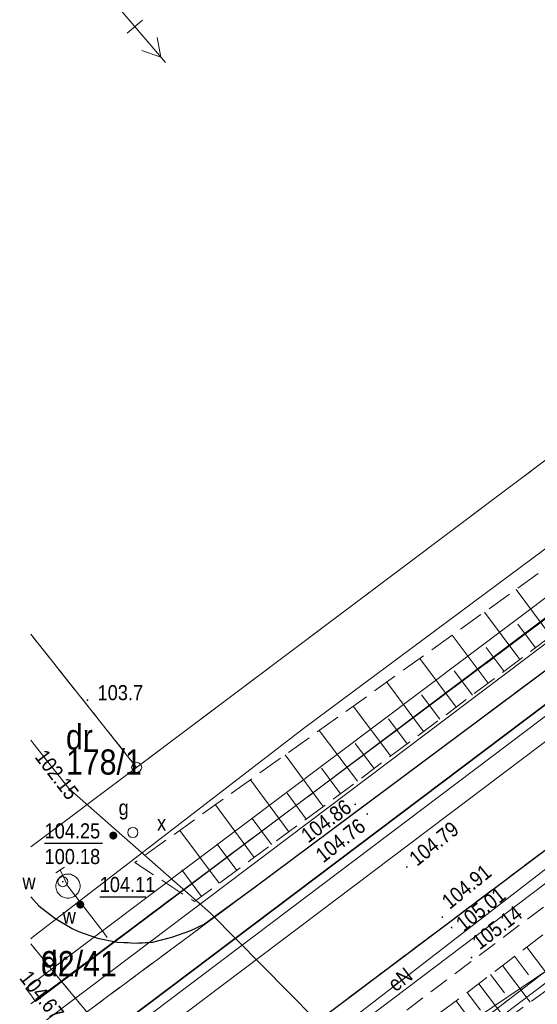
# Model space of a CAD drawing. Extents: x 7490163 to 7490671, y 5783984 to 5784563.
# Tile 6 of 43: x 7490264 to 7490290, y 5784354 to 5784403. Entities that reach past the tile are written whole.
import ezdxf
from ezdxf.enums import TextEntityAlignment as Align

# ---------------------------------------------------------------- set-up
doc = ezdxf.new("R2010")
doc.units = 0
doc.header["$MEASUREMENT"] = 0
for name, pattern in [('1.5_0.5', [2, 1.5, -0.5]), ('218-500', [1, 0.5, -0.5]), ('219-500', [0]), ('l219_500', [0]), ('l32_500', [0]), ('mz1.0_0.5', [1.5, 1, -0.5]), ('mz1.25_0.5', [1.75, 1.25, -0.5])]:
    doc.linetypes.add(name, pattern=pattern)
doc.layers.get('0').update_dxf_attribs({"linetype": 'CONTINUOUS', "lineweight": 5})
doc.layers.get('0').transparency = 0.8
for name, color, linetype, transparency in [('0-Inne (niezydentyfikowane)', 7, 'CONTINUOUS', 0.8), ('202-Punkt graniczny stabilizowany trwale', 7, 'CONTINUOUS', 0.8), ('203-Punkt załamania granicy działki nie stabilizowany', 7, 'CONTINUOUS', 0.8), ('210-Oznaczenie użytku', 7, 'CONTINUOUS', 0.8), ('211-Nr działki', 7, 'CONTINUOUS', 0.8), ('216-Granica obrębu', 7, 'CONTINUOUS', 0.8), ('217-Granica konturu klasyfikcyjnego', 7, 'CONTINUOUS', 0.8), ('218-Granica użytku', 7, 'CONTINUOUS', 0.8), ('219-Linia granicy', 7, 'CONTINUOUS', 0.8), ('chodnik (powierzchnia)', 7, 'CONTINUOUS', 0.8), ('jezdnia (powierzchnia)', 7, 'CONTINUOUS', 0.8), ('komora podziemna - przewód wodociągowy (powierzchnia)', 7, 'CONTINUOUS', 0.8), ('krawężnik (linia)', 7, 'CONTINUOUS', 0.8), ('przewód elektroenergetyczny (linia)', 7, 'CONTINUOUS', 0.8), ('przewód elektroenergetyczny (linia)-Atr1', 7, 'CONTINUOUS', 0.8), ('przewód elektroenergetyczny wysokiego napięcia (linia) - symbol', 7, 'CONTINUOUS', 0.8), ('przewód gazowy (linia)', 7, 'CONTINUOUS', 0.8), ('przewód kanalizacyjny - projektowany lub w budowie (linia) - ob. projektowany', 7, 'CONTINUOUS', 0.8), ('przewód telekomunikacyjny (linia)', 7, 'CONTINUOUS', 0.8), ('przewód wodociągowy (linia)', 7, 'CONTINUOUS', 0.8), ('punkt o określonej wysokości (sieć gazowa)', 7, 'CONTINUOUS', 0.8), ('punkt o określonej wysokości (sieć gazowa)-Atr2', 7, 'CONTINUOUS', 0.8), ('punkt o określonej wysokości (sieć wodociągowa)', 7, 'CONTINUOUS', 0.8), ('punkt o określonej wysokości (sieć wodociągowa)-Atr2', 7, 'CONTINUOUS', 0.8), ('punkt o określonej wysokości (sieć wodociągowa)-Atr3', 7, 'CONTINUOUS', 0.8), ('punkt wysokościowy naturalny', 7, 'CONTINUOUS', 0.8), ('punkt wysokościowy naturalny-Atr2', 7, 'CONTINUOUS', 0.8), ('punkt wysokościowy sztuczny', 7, 'CONTINUOUS', 0.8), ('punkt wysokościowy sztuczny-Atr2', 7, 'CONTINUOUS', 0.8), ('punkt zmiany cech lub źródła danych o położeniu przewodu (sieć wodociągowa)', 7, 'CONTINUOUS', 0.8), ('skarpa nieumocniona (powierzchnia)', 7, 'CONTINUOUS', 0.8), ('studzienka okrągła - przewód niezidentyfikowany (punkt)', 7, 'CONTINUOUS', 0.8), ('studzienka okrągła - przewód niezidentyfikowany (punkt)-Atr17', 7, 'CONTINUOUS', 0.8), ('właz okrągły - siec wodociągowa (punkt)', 7, 'CONTINUOUS', 0.8), ('właz okrągły - siec wodociągowa (punkt)-Atr17', 7, 'CONTINUOUS', 0.8), ('zasuwa - siec gazowa (punkt)', 7, 'CONTINUOUS', 0.8), ('zasuwa - siec gazowa (punkt)-Atr17', 7, 'CONTINUOUS', 0.8), ('zasuwa - siec wodociągowa (punkt)', 7, 'CONTINUOUS', 0.8), ('zasuwa - siec wodociągowa (punkt)-Atr17', 7, 'CONTINUOUS', 0.8)]:
    doc.layers.add(name, color=color, linetype=linetype, transparency=transparency)
doc.styles.get("Standard").update_dxf_attribs({"font": 'txt', "width": 0.75})

# ---------------------------------------------------------------- blocks, each defined once
blk = doc.blocks.new('XX_01')
at = {"color": 0, "linetype": 'Continuous', "lineweight": 13}
blk.add_line((0, -0.25), (0, 0.25), dxfattribs=at)
blk = doc.blocks.new('US22')
at = {"color": 0, "linetype": 'Continuous', "lineweight": 13}
blk.add_circle((0, 0), 0.25, dxfattribs=at)
blk = doc.blocks.new('PW01')
at = {"linetype": 'Continuous', "lineweight": 13}
h = blk.add_hatch(color=0, dxfattribs=at)
edge = h.paths.add_edge_path()
edge.add_arc((0, 0), 0.045, 0, 360)
blk = doc.blocks.new('US25')
at = {"linetype": 'Continuous', "lineweight": 0}
h = blk.add_hatch(color=0, dxfattribs=at)
edge = h.paths.add_edge_path()
edge.add_arc((0, 0), 0.2, 0, 360)
blk = doc.blocks.new('US15')
at = {"color": 0, "linetype": 'Continuous', "lineweight": 13}
blk.add_circle((0, 0), 0.25, dxfattribs=at)
blk = doc.blocks.new('PW02')
at = {"linetype": 'Continuous', "lineweight": 13}
h = blk.add_hatch(color=0, dxfattribs=at)
edge = h.paths.add_edge_path()
edge.add_arc((0, 0), 0.045, 0, 360)
blk = doc.blocks.new('PE02')
at = {"color": 0, "linetype": 'Continuous', "lineweight": 13}
for p, q in [((8, -0.5), (8, 0.5)), ((10, 0), (9.134, 0.5)), ((10.35, 0), (0, 0)), ((10, 0), (9.134, -0.5))]:
    blk.add_line(p, q, dxfattribs=at)
blk = doc.blocks.new('203')
at = {"linetype": 'Continuous', "lineweight": 0}
h = blk.add_hatch(color=0, dxfattribs=at)
edge = h.paths.add_edge_path()
edge.add_arc((0, 0), 0.045, 0, 360)
blk = doc.blocks.new('202')
at = {"color": 0, "linetype": 'Continuous', "lineweight": 0}
blk.add_circle((0, 0), 0.25, dxfattribs=at)

msp = doc.modelspace()

# ---------------------------------------------------------------- linework, layer by layer
at = {"layer": '0-Inne (niezydentyfikowane)', "color": 7, "linetype": 'Continuous', "lineweight": 13}
for p, q in [((7490290.8, 5784372.14), (7490289.07, 5784374.46)), ((7490289.26, 5784370.98), (7490287.5, 5784373.33)), ((7490290.03, 5784371.56), (7490289.16, 5784372.73)), ((7490287.69, 5784369.8), (7490285.9, 5784372.19)), ((7490288.48, 5784370.39), (7490287.59, 5784371.58)), ((7490286.1, 5784368.61), (7490284.29, 5784371.03)), ((7490286.9, 5784369.21), (7490286, 5784370.41)), ((7490284.48, 5784367.4), (7490282.65, 5784369.85)), ((7490285.29, 5784368.01), (7490284.38, 5784369.23)), ((7490282.85, 5784366.18), (7490280.98, 5784368.66)), ((7490283.67, 5784366.79), (7490282.74, 5784368.03)), ((7490281.19, 5784364.93), (7490279.3, 5784367.45)), ((7490282.02, 5784365.56), (7490281.08, 5784366.81)), ((7490279.5, 5784363.68), (7490277.61, 5784366.24)), ((7490280.35, 5784364.31), (7490279.41, 5784365.58)), ((7490277.79, 5784362.42), (7490275.88, 5784365)), ((7490278.65, 5784363.05), (7490277.7, 5784364.34)), ((7490276.07, 5784361.14), (7490274.14, 5784363.75)), ((7490276.93, 5784361.78), (7490275.97, 5784363.08)), ((7490274.33, 5784359.86), (7490272.38, 5784362.49)), ((7490275.2, 5784360.5), (7490274.23, 5784361.81)), ((7490273.45, 5784359.21), (7490272.47, 5784360.53)), ((7490289.61, 5784356.69), (7490291, 5784354.85)), ((7490289, 5784356.23), (7490289.69, 5784355.31)), ((7490287.8, 5784355.32), (7490288.49, 5784354.42)), ((7490288.4, 5784355.77), (7490289.77, 5784353.96)), ((7490287.22, 5784354.87), (7490288.57, 5784353.09)), ((7490286.64, 5784354.43), (7490287.31, 5784353.56)), ((7490286.09, 5784354.02), (7490287.35, 5784352.33))]:
    msp.add_line(p, q, dxfattribs=at)
at = {"layer": '216-Granica obrębu', "color": 7, "linetype": 'l32_500', "lineweight": 35, "flags": 128}
msp.add_lwpolyline([(7490413.255, 5784461.35), (7490268.73, 5784352.29)], dxfattribs=at)
at = {"layer": '217-Granica konturu klasyfikcyjnego', "color": 3, "linetype": '1.5_0.5', "lineweight": 18, "flags": 128}
for points in [[(7490270.23, 5784365.62), (7490320.2, 5784403.19)], [(7490264.97, 5784372.234), (7490270.23, 5784365.62)]]:
    msp.add_lwpolyline(points, dxfattribs=at)
at = {"layer": '218-Granica użytku', "color": 3, "linetype": '218-500', "lineweight": 18, "flags": 128}
for points in [[(7490268.73, 5784352.29), (7490413.255, 5784461.35)], [(7490275.58, 5784343.98), (7490400.92, 5784440.45)], [(7490270.23, 5784365.62), (7490320.2, 5784403.19)], [(7490316, 5784392.06), (7490266.49, 5784355)], [(7490264.97, 5784372.234), (7490270.23, 5784365.62)], [(7490264.97, 5784361.663), (7490270.23, 5784365.62)], [(7490266.49, 5784355), (7490264.97, 5784356.845)], [(7490264.97, 5784353.861), (7490266.49, 5784355)], [(7490266.49, 5784355), (7490268.73, 5784352.29)]]:
    msp.add_lwpolyline(points, dxfattribs=at)
at = {"layer": '219-Linia granicy', "color": 7, "linetype": 'l219_500', "lineweight": 18, "flags": 128}
msp.add_lwpolyline([(7490413.255, 5784461.35), (7490268.73, 5784352.29)], dxfattribs=at)
at = {"layer": '219-Linia granicy', "color": 7, "linetype": '219-500', "lineweight": 18, "flags": 128}
for points in [[(7490413.255, 5784461.35), (7490268.73, 5784352.29)], [(7490400.92, 5784440.45), (7490275.58, 5784343.98)], [(7490320.2, 5784403.19), (7490270.23, 5784365.62)], [(7490316, 5784392.06), (7490266.49, 5784355)], [(7490264.97, 5784372.235), (7490270.23, 5784365.62)], [(7490264.97, 5784361.663), (7490270.23, 5784365.62)], [(7490264.97, 5784356.845), (7490266.49, 5784355)], [(7490264.97, 5784353.861), (7490266.49, 5784355)], [(7490268.73, 5784352.29), (7490266.49, 5784355)]]:
    msp.add_lwpolyline(points, dxfattribs=at)
at = {"layer": 'chodnik (powierzchnia)', "color": 7, "linetype": 'mz1.0_0.5', "lineweight": 18, "flags": 128}
msp.add_lwpolyline([(7490277.37, 5784348.84), (7490275.71, 5784350.37), (7490316.12, 5784380.77), (7490378.18, 5784427.68), (7490379.54, 5784425.82), (7490360.51, 5784411.44)], close=True, dxfattribs=at)
at = {"layer": 'jezdnia (powierzchnia)', "color": 7, "linetype": '1.5_0.5', "lineweight": 18, "flags": 128}
for points in [[(7490264.97, 5784351.404), (7490276.12, 5784359.68), (7490305.84, 5784381.86), (7490341.91, 5784409.31), (7490372.91, 5784432.64), (7490378.92, 5784428.22), (7490378.18, 5784427.68), (7490316.12, 5784380.77), (7490275.71, 5784350.37), (7490272.4, 5784347.89), (7490264.97, 5784342.33)], [(7490264.97, 5784359.18), (7490265.38, 5784358.74), (7490266.16, 5784358.12), (7490267.03, 5784357.61), (7490267.35, 5784357.46), (7490268.29, 5784357.13), (7490269.27, 5784356.94), (7490270.27, 5784356.89), (7490271.01, 5784356.94), (7490271.98, 5784357.18), (7490272.92, 5784357.52), (7490273.58, 5784357.83), (7490276.12, 5784359.68), (7490264.97, 5784351.404)]]:
    msp.add_lwpolyline(points, dxfattribs=at)
at = {"layer": 'komora podziemna - przewód wodociągowy (powierzchnia)', "color": 5, "linetype": 'Continuous', "lineweight": 18, "flags": 128}
msp.add_lwpolyline([(7490267.42, 5784359.72), (7490267.42, 5784359.66), (7490267.41, 5784359.6), (7490267.39, 5784359.55), (7490267.37, 5784359.49), (7490267.35, 5784359.44), (7490267.32, 5784359.39), (7490267.28, 5784359.34), (7490267.24, 5784359.3), (7490267.2, 5784359.26), (7490267.15, 5784359.22), (7490267.1, 5784359.19), (7490267.05, 5784359.17), (7490266.99, 5784359.15), (7490266.94, 5784359.13), (7490266.88, 5784359.12), (7490266.82, 5784359.12), (7490266.76, 5784359.12), (7490266.7, 5784359.13), (7490266.65, 5784359.15), (7490266.59, 5784359.17), (7490266.54, 5784359.19), (7490266.49, 5784359.22), (7490266.44, 5784359.26), (7490266.4, 5784359.3), (7490266.36, 5784359.34), (7490266.32, 5784359.39), (7490266.29, 5784359.44), (7490266.27, 5784359.49), (7490266.25, 5784359.55), (7490266.23, 5784359.6), (7490266.22, 5784359.66), (7490266.22, 5784359.72), (7490266.22, 5784359.78), (7490266.23, 5784359.84), (7490266.25, 5784359.89), (7490266.27, 5784359.95), (7490266.29, 5784360), (7490266.32, 5784360.05), (7490266.36, 5784360.1), (7490266.4, 5784360.14), (7490266.44, 5784360.18), (7490266.49, 5784360.22), (7490266.54, 5784360.25), (7490266.59, 5784360.27), (7490266.65, 5784360.29), (7490266.7, 5784360.31), (7490266.76, 5784360.32), (7490266.82, 5784360.32), (7490266.88, 5784360.32), (7490266.94, 5784360.31), (7490266.99, 5784360.29), (7490267.05, 5784360.27), (7490267.1, 5784360.25), (7490267.15, 5784360.22), (7490267.2, 5784360.18), (7490267.24, 5784360.14), (7490267.28, 5784360.1), (7490267.32, 5784360.05), (7490267.35, 5784360), (7490267.37, 5784359.95), (7490267.39, 5784359.89), (7490267.41, 5784359.84), (7490267.42, 5784359.78)], close=True, dxfattribs=at)
at = {"layer": 'krawężnik (linia)', "color": 7, "linetype": 'Continuous', "lineweight": 25, "flags": 128}
for points in [[(7490264.97, 5784342.33), (7490272.4, 5784347.89), (7490275.71, 5784350.37), (7490316.12, 5784380.77), (7490378.18, 5784427.68)], [(7490276.12, 5784359.68), (7490305.84, 5784381.86), (7490341.91, 5784409.31)], [(7490273.58, 5784357.83), (7490276.12, 5784359.68)], [(7490264.97, 5784359.18), (7490265.38, 5784358.74), (7490266.16, 5784358.12), (7490267.03, 5784357.61), (7490267.35, 5784357.46), (7490268.29, 5784357.13), (7490269.27, 5784356.94), (7490270.27, 5784356.89), (7490271.01, 5784356.94), (7490271.98, 5784357.18), (7490272.92, 5784357.52), (7490273.58, 5784357.83)]]:
    msp.add_lwpolyline(points, dxfattribs=at)
at = {"layer": 'przewód elektroenergetyczny (linia)', "color": 1, "linetype": 'Continuous', "lineweight": 18, "flags": 128}
for points in [[(7490264.97, 5784357.098), (7490265.05, 5784357.16), (7490278.51, 5784367.55), (7490306.09, 5784388.06), (7490334.58, 5784409.92), (7490352.44, 5784423.68), (7490376.74, 5784441.33)], [(7490347.62, 5784402.73), (7490324.06, 5784384.96), (7490291.97, 5784360.94), (7490264.97, 5784340.522)], [(7490294.51, 5784363.83), (7490293.74, 5784363.04), (7490275.82, 5784349.19)]]:
    msp.add_lwpolyline(points, dxfattribs=at)
at = {"layer": 'przewód gazowy (linia)', "color": 40, "linetype": 'Continuous', "lineweight": 18, "flags": 128}
for points in [[(7490415.58, 5784438.75), (7490408.75, 5784434.24), (7490383.44, 5784415.98), (7490371.82, 5784432.53), (7490365.18, 5784428.12), (7490264.97, 5784352.472)], [(7490264.97, 5784366.964), (7490265.08, 5784366.83), (7490266.88, 5784364.55)], [(7490266.88, 5784364.55), (7490273.89, 5784358.37), (7490289.4, 5784342.66), (7490312.13, 5784320.41), (7490347, 5784286.34), (7490351.47, 5784281.95), (7490360.83, 5784272.73), (7490388.13, 5784255.69), (7490394.835, 5784251.5)]]:
    msp.add_lwpolyline(points, dxfattribs=at)
at = {"layer": 'przewód kanalizacyjny - projektowany lub w budowie (linia) - ob. projektowany', "color": 34, "linetype": 'CONTINUOUS', "lineweight": 18}
for p, q in [((7490264.669, 5784348.634), (7490320.579, 5784390.849)), ((7490265.271, 5784347.836), (7490321.181, 5784390.051))]:
    msp.add_line(p, q, dxfattribs=at)
at = {"layer": 'przewód telekomunikacyjny (linia)', "color": 30, "linetype": 'Continuous', "lineweight": 18, "flags": 128}
for points in [[(7490417.08, 5784438.48), (7490405.93, 5784435.55), (7490392.7, 5784428.8), (7490368.27, 5784410.74), (7490322.61, 5784377.19), (7490302.6, 5784363.63), (7490285.11, 5784351.82), (7490272.8, 5784342.44), (7490272.51, 5784341.67)], [(7490264.97, 5784335.583), (7490318.88, 5784376.33), (7490319.72, 5784376.96)]]:
    msp.add_lwpolyline(points, dxfattribs=at)
at = {"layer": 'przewód wodociągowy (linia)', "color": 5, "linetype": 'CONTINUOUS', "lineweight": 18}
for p, q in [((7490268.529, 5784357.489), (7490293.099, 5784375.989)), ((7490269.011, 5784356.851), (7490293.581, 5784375.351)), ((7490264.729, 5784354.627), (7490268.529, 5784357.489)), ((7490265.211, 5784353.989), (7490269.011, 5784356.851)), ((7490264.729, 5784354.627), (7490264.97, 5784354.308)), ((7490265.211, 5784353.989), (7490264.97, 5784354.308))]:
    msp.add_line(p, q, dxfattribs=at)
at = {"layer": 'przewód wodociągowy (linia)', "color": 5, "linetype": 'Continuous', "lineweight": 18, "flags": 128}
msp.add_lwpolyline([(7490266.43, 5784360.52), (7490266.82, 5784359.72), (7490268.56, 5784357.45), (7490268.77, 5784357.17)], dxfattribs=at)
at = {"layer": 'punkt o określonej wysokości (sieć wodociągowa)-Atr2', "color": 7, "flags": 128}
for points in [[(7490265.659, 5784361.856), (7490268.539, 5784361.856)], [(7490268.396, 5784359.191), (7490270.692, 5784359.191)]]:
    msp.add_lwpolyline(points, dxfattribs=at)
at = {"layer": 'skarpa nieumocniona (powierzchnia)', "color": 7, "linetype": 'mz1.25_0.5', "lineweight": 18, "flags": 128}
for points in [[(7490325.73, 5784398.47), (7490305.66, 5784383.27), (7490280.93, 5784364.74), (7490273.1, 5784358.95), (7490270.14, 5784360.89), (7490292.77, 5784377.11), (7490313.44, 5784392.2), (7490324.8, 5784399.75)], [(7490319.47, 5784374.86), (7490309.93, 5784368.51), (7490288.18, 5784352.81), (7490282.32, 5784349.46), (7490280.2, 5784348.66), (7490281.92, 5784350.91), (7490286.27, 5784354.15), (7490307.15, 5784370.03), (7490318.34, 5784378.54)]]:
    msp.add_lwpolyline(points, close=True, dxfattribs=at)

# ---------------------------------------------------------------- block references
at = {"layer": '202-Punkt graniczny stabilizowany trwale', "color": 7, "linetype": 'Continuous', "lineweight": 18}
msp.add_blockref('202', (7490270.23, 5784365.62), dxfattribs=at)
at = {"layer": '203-Punkt załamania granicy działki nie stabilizowany', "color": 7, "linetype": 'Continuous', "lineweight": 18}
msp.add_blockref('203', (7490266.49, 5784355), dxfattribs=at)
at = {"layer": 'przewód elektroenergetyczny wysokiego napięcia (linia) - symbol', "color": 1, "linetype": 'Continuous', "lineweight": 18, "rotation": 310.245}
msp.add_blockref('PE02', (7490264.97, 5784408.537), dxfattribs=at)
at = {"layer": 'punkt o określonej wysokości (sieć gazowa)', "color": 40, "linetype": 'Continuous', "lineweight": 13}
msp.add_blockref('PW01', (7490266.88, 5784364.55), dxfattribs=at)
at = {"layer": 'punkt o określonej wysokości (sieć wodociągowa)', "color": 5, "linetype": 'Continuous', "lineweight": 13}
msp.add_blockref('PW01', (7490266.56, 5784359.94), dxfattribs=at)
at = {"layer": 'punkt o określonej wysokości (sieć wodociągowa)', "color": 5, "linetype": 'Continuous', "lineweight": 13, "rotation": 42.30800000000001}
msp.add_blockref('PW01', (7490267.43, 5784358.8), dxfattribs=at)
at = {"layer": 'punkt wysokościowy naturalny', "color": 7, "linetype": 'Continuous', "lineweight": 13}
msp.add_blockref('PW01', (7490267.79, 5784368.96), dxfattribs=at)
at = {"layer": 'punkt wysokościowy sztuczny', "color": 7, "linetype": 'Continuous', "lineweight": 13}
for p in [(7490281.08, 5784363.78), (7490281.68, 5784363.3), (7490283.65, 5784360.67), (7490285.41, 5784358.18), (7490285.87, 5784357.66), (7490286.86, 5784356.17)]:
    msp.add_blockref('PW02', p, dxfattribs=at)
at = {"layer": 'punkt zmiany cech lub źródła danych o położeniu przewodu (sieć wodociągowa)', "color": 7, "linetype": 'Continuous', "lineweight": 18, "rotation": 302.916}
msp.add_blockref('XX_01', (7490266.43, 5784360.52), dxfattribs=at)
at = {"layer": 'studzienka okrągła - przewód niezidentyfikowany (punkt)', "color": 7, "linetype": 'Continuous', "lineweight": 18}
msp.add_blockref('US15', (7490270.04, 5784362.38), dxfattribs=at)
at = {"layer": 'właz okrągły - siec wodociągowa (punkt)', "color": 7, "linetype": 'Continuous', "lineweight": 18}
msp.add_blockref('US22', (7490266.56, 5784359.94), dxfattribs=at)
at = {"layer": 'zasuwa - siec gazowa (punkt)', "color": 7, "linetype": 'Continuous', "lineweight": 13, "rotation": 45.96000000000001}
msp.add_blockref('US25', (7490269.07, 5784362.23), dxfattribs=at)
at = {"layer": 'zasuwa - siec wodociągowa (punkt)', "color": 7, "linetype": 'Continuous', "lineweight": 13, "rotation": 42.30800000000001}
msp.add_blockref('US25', (7490267.43, 5784358.8), dxfattribs=at)

# ---------------------------------------------------------------- texts
at = {"layer": '210-Oznaczenie użytku', "color": 3, "linetype": 'Continuous', "lineweight": 18, "width": 0.9}
for p in [(7490266.72, 5784366.51), (7490265.48, 5784355.24)]:
    msp.add_text('dr', height=1.25, dxfattribs=at).set_placement(p)
at = {"layer": '211-Nr działki', "color": 7, "linetype": 'Continuous', "lineweight": 18, "width": 0.9}
msp.add_text('178/1', height=1.25, dxfattribs=at).set_placement((7490266.72, 5784366.51), align=Align.TOP_LEFT)
msp.add_text('92/41', height=1.25, dxfattribs=at).set_placement((7490265.48, 5784355.24))
at = {"layer": 'przewód elektroenergetyczny (linia)-Atr1', "color": 1, "width": 0.9}
msp.add_text('eN', height=0.75, rotation=37.7, dxfattribs=at).set_placement((7490283.315, 5784355.083), align=Align.MIDDLE_CENTER)
at = {"layer": 'punkt o określonej wysokości (sieć gazowa)-Atr2', "color": 40, "width": 0.9}
msp.add_text('102.15', height=0.75, rotation=307.474, dxfattribs=at).set_placement((7490265.436, 5784366.354), align=Align.MIDDLE_LEFT)
at = {"layer": 'punkt o określonej wysokości (sieć wodociągowa)-Atr2', "color": 5, "width": 0.9}
for s, p in [('104.25', (7490265.659, 5784361.863)), ('104.11', (7490268.396, 5784359.198))]:
    msp.add_text(s, height=0.75, dxfattribs=at).set_placement(p, align=Align.BOTTOM_LEFT)
at = {"layer": 'punkt o określonej wysokości (sieć wodociągowa)-Atr3', "color": 5, "width": 0.9}
msp.add_text('100.18', height=0.75, dxfattribs=at).set_placement((7490265.659, 5784360.588), align=Align.BOTTOM_LEFT)
at = {"layer": 'punkt wysokościowy naturalny-Atr2', "color": 7, "width": 0.9}
msp.add_text('103.7', height=0.75, dxfattribs=at).set_placement((7490268.291, 5784368.957))
at = {"layer": 'punkt wysokościowy sztuczny-Atr2', "color": 7, "width": 0.9}
for s, rotation, p in [('104.86', 36.548, (7490278.749, 5784361.833)), ('104.76', 38.212, (7490279.497, 5784360.841)), ('104.79', 38.846, (7490284.15, 5784360.672)), ('104.91', 39.142, (7490285.774, 5784358.531)), ('105.01', 38.419, (7490286.463, 5784357.425)), ('105.14', 37.463, (7490287.266, 5784356.525)), ('104.67', 308.409, (7490264.373, 5784355.139))]:
    msp.add_text(s, height=0.75, rotation=rotation, dxfattribs=at).set_placement(p)
at = {"layer": 'studzienka okrągła - przewód niezidentyfikowany (punkt)-Atr17', "color": 7, "width": 0.9}
msp.add_text('x', height=0.75, dxfattribs=at).set_placement((7490271.695, 5784362.475), align=Align.RIGHT)
at = {"layer": 'właz okrągły - siec wodociągowa (punkt)-Atr17', "color": 7, "width": 0.9}
msp.add_text('w', height=0.75, dxfattribs=at).set_placement((7490264.56, 5784359.94), align=Align.MIDDLE_LEFT)
at = {"layer": 'zasuwa - siec gazowa (punkt)-Atr17', "color": 7, "width": 0.9}
msp.add_text('g', height=0.75, dxfattribs=at).set_placement((7490269.334, 5784363.622), align=Align.MIDDLE_LEFT)
at = {"layer": 'zasuwa - siec wodociągowa (punkt)-Atr17', "color": 7, "width": 0.9}
msp.add_text('w', height=0.75, dxfattribs=at).set_placement((7490266.558, 5784358.229), align=Align.MIDDLE_LEFT)

doc.saveas('drawing.dxf')
